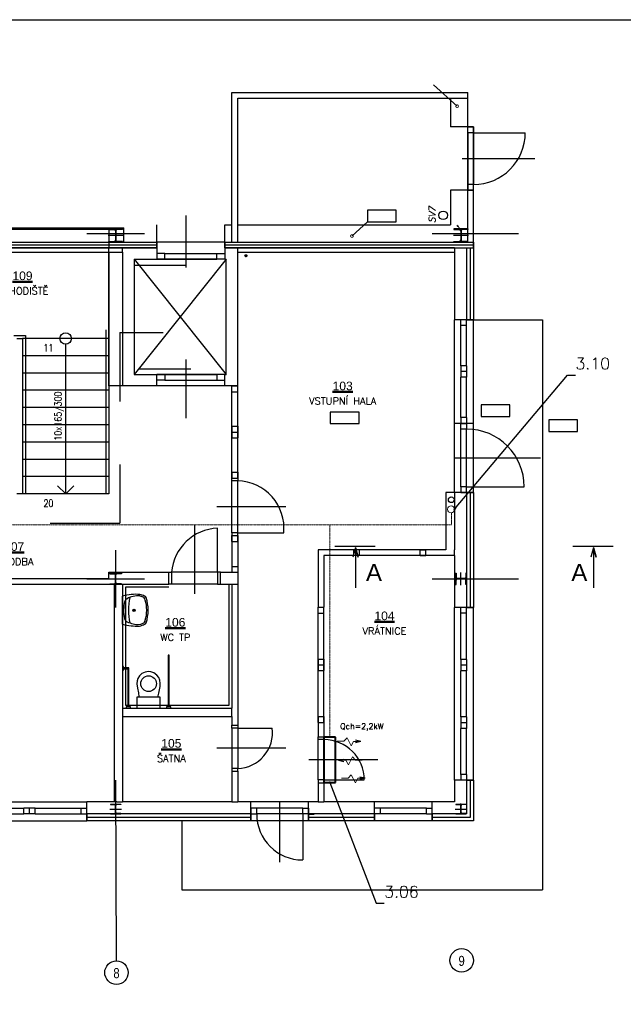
# Model space of a CAD drawing. Header units: millimetres. Extents: x 6435372 to 7248404, y 1559872 to 1886246.
# Tile 111 of 208: x 6970553 to 6981047, y 1629296 to 1646403. Entities that reach past the tile are written whole.
import ezdxf
from ezdxf.enums import TextEntityAlignment as Align

# ---------------------------------------------------------------- set-up
doc = ezdxf.new("R2010")
doc.units = ezdxf.units.MM
doc.linetypes.add('DASHDOT', pattern=[1, 0.5, -0.25, 0, -0.25])
for name, color, linetype, lineweight in [('CKPOPISM', 8, 'Continuous', 50), ('CKPOPISM_POPIS', 8, 'Continuous', 25), ('V-chladivo', 180, 'OKRUH_1', 40), ('VZT', 130, 'Continuous', 40)]:
    doc.layers.add(name, color=color, linetype=linetype, lineweight=lineweight)
for name, color, linetype in [('Popisky', 7, 'Continuous'), ('Pozice', 6, 'Continuous'), ('Stavba', 152, 'Continuous'), ('VzT šipky', 7, 'Continuous'), ('Řezy', 7, 'Continuous')]:
    doc.layers.add(name, color=color, linetype=linetype)
doc.styles.add('ARIAL', font='arial.ttf')
doc.styles.add('KURZIVA', font='italic__.ttf')
doc.styles.add('ROMANS', font='ROMANS', dxfattribs={"height": 0.2})
doc.styles.get("Standard").update_dxf_attribs({"font": 'romans.shx'})
doc.linetypes.add('OKRUH_1', pattern='A,25,-18,25,-18,["1",Standard,S=9,R=0,X=-5,Y=-4.5],-12', length=98)
doc.dimstyles.new('pozice50', dxfattribs={"dimtxt": 200, "dimasz": 40, "dimexe": 20, "dimexo": 100, "dimgap": 100, "dimtad": 3, "dimjust": 3, "dimdec": 0, "dimtxsty": 'ROMANS', "dimblk": 'OBLIQUE', "dimcen": -3, "dimclrd": 7, "dimclre": 7, "dimclrt": 6, "dimadec": 0, "dimazin": 0, "dimtfac": 1, "dimtdec": 0, "dimtmove": 0, "dimatfit": 3, "dimldrblk": 'DOT', "dimfxl": 1, "dimarcsym": 0})

# ---------------------------------------------------------------- blocks, each defined once
blk = doc.blocks.new('CKBL2112015091548', base_point=(101049, 65429))
blk = doc.blocks.new('CKBL2032316081219')
blk = doc.blocks.new('CKBL2010716104115', base_point=(94518, 62923))
blk = doc.blocks.new('CKBL2032316081210')
blk = doc.blocks.new('CKBL2112015091058', base_point=(102208, 60893))
blk = doc.blocks.new('CKBL2112015091141', base_point=(98521, 59179))
blk = doc.blocks.new('_Dot')
at = {"color": 0, "lineweight": -2}
blk.add_line((-0.5, 0), (-1, 0), dxfattribs=at)
at = {"color": 0, "const_width": 0.5}
blk.add_lwpolyline([(-0.25, 0, 1), (0.25, 0, 1)], format="xyb", close=True, dxfattribs=at)
blk = doc.blocks.new('_Oblique')
at = {"color": 0, "lineweight": -2}
blk.add_line((-0.5, -0.5), (0.5, 0.5), dxfattribs=at)

msp = doc.modelspace()

# ---------------------------------------------------------------- linework, layer by layer
at = {"flags": 128}
msp.add_lwpolyline([(6960255.8, 1646402.6), (6991755.8, 1646402.6), (6991755.8, 1624127.6), (6960255.8, 1624127.6)], close=True, dxfattribs=at)
at = {"layer": 'Stavba'}
for p, q in [((6974243.1, 1642539.3), (6974243.1, 1645139.3)), ((6974243.1, 1645139.3), (6978343.1, 1645139.3)), ((6978158.3, 1644899.1), (6977748.3, 1645273.3)), ((6978343.1, 1645039.3), (6978343.1, 1645139.3)), ((6974343.1, 1642539.3), (6974343.1, 1645039.3)), ((6974343.1, 1645039.3), (6978343.1, 1645039.3)), ((6978043.1, 1645039.3), (6978043.1, 1644539.3)), ((6978343.1, 1644539.3), (6978343.1, 1645039.3)), ((6978343.1, 1644539.3), (6978043.1, 1644539.3)), ((6978343.1, 1643439.3), (6978343.1, 1644539.3)), ((6978443.1, 1644539.3), (6978343.1, 1644539.3)), ((6978343.1, 1644439.3), (6978343.1, 1644539.3)), ((6978343.1, 1644539.3), (6978443.1, 1644539.3)), ((6978443.1, 1644439.3), (6978343.1, 1644439.3)), ((6978343.1, 1644439.3), (6978343.1, 1643539.3)), ((6978443.1, 1643439.3), (6978443.1, 1644539.3)), ((6978443.1, 1644539.3), (6978443.1, 1644439.3)), ((6978443.1, 1644439.3), (6979343.1, 1644439.3)), ((6978443.1, 1644439.3), (6978443.1, 1643539.3)), ((6978243.1, 1643989.3), (6979507.1, 1643989.3)), ((6979507.1, 1643989.3), (6979507.1, 1643989.3)), ((6978343.1, 1643439.3), (6978043.1, 1643439.3)), ((6978043.1, 1643439.3), (6978043.1, 1642839.3)), ((6978343.1, 1643539.3), (6978343.1, 1643439.3)), ((6978443.1, 1643539.3), (6978343.1, 1643539.3)), ((6978343.1, 1642539.3), (6978343.1, 1643439.3)), ((6978443.1, 1643439.3), (6978343.1, 1643439.3)), ((6978343.1, 1643439.3), (6978443.1, 1643439.3)), ((6978443.1, 1643439.3), (6978443.1, 1643539.3)), ((6978443.1, 1642439.3), (6978443.1, 1643439.3)), ((6977100.3, 1643093.5), (6976600.3, 1643093.5)), ((6976600.3, 1643093.5), (6976600.3, 1642893.5)), ((6977100.3, 1642893.5), (6977100.3, 1643093.5)), ((6973443.1, 1643002.9), (6973443.1, 1642098.3)), ((6976328.8, 1642644.3), (6976600.3, 1642893.5)), ((6976600.3, 1642893.5), (6977100.3, 1642893.5)), ((6966083.1, 1642789.3), (6972363.1, 1642789.3)), ((6969003.1, 1642764.3), (6972103.1, 1642764.3)), ((6972343.1, 1642769.3), (6972103.1, 1642769.3)), ((6972103.1, 1642769.3), (6972103.1, 1642757.3)), ((6972103.1, 1642764.3), (6972103.1, 1642439.3)), ((6972103.1, 1642757.3), (6972198.3, 1642757.3)), ((6972219.3, 1642736.3), (6972219.3, 1642572.3)), ((6972223.1, 1642779.3), (6972223.1, 1642529.3)), ((6972226.8, 1642736.3), (6972226.8, 1642572.3)), ((6972343.1, 1642757.3), (6972247.8, 1642757.3)), ((6972343.1, 1642769.3), (6972343.1, 1642757.3)), ((6972363.1, 1642539.3), (6972363.1, 1642789.3)), ((6972938.1, 1642539.3), (6972938.1, 1642839.3)), ((6974118.1, 1642539.3), (6974118.1, 1642839.3)), ((6974118.1, 1642839.3), (6974243.1, 1642839.3)), ((6974343.1, 1642839.3), (6978043.1, 1642839.3)), ((6978343.1, 1642769.3), (6978103.1, 1642769.3)), ((6978103.1, 1642769.3), (6978103.1, 1642757.3)), ((6978103.1, 1642757.3), (6978198.3, 1642757.3)), ((6978219.3, 1642736.3), (6978219.3, 1642572.3)), ((6978223.1, 1642779.3), (6978223.1, 1642529.3)), ((6978226.8, 1642736.3), (6978226.8, 1642572.3)), ((6978343.1, 1642757.3), (6978247.8, 1642757.3)), ((6978343.1, 1642769.3), (6978343.1, 1642757.3)), ((6961503.1, 1642539.3), (6972938.1, 1642539.3)), ((6971723.1, 1642689.3), (6972723.1, 1642689.3)), ((6972353.1, 1642654.3), (6972093.1, 1642654.3)), ((6972103.1, 1642539.3), (6972103.1, 1642551.3)), ((6972103.1, 1642551.3), (6972198.3, 1642551.3)), ((6972343.1, 1642539.3), (6972103.1, 1642539.3)), ((6972343.1, 1642551.3), (6972247.8, 1642551.3)), ((6972343.1, 1642539.3), (6972343.1, 1642551.3)), ((6974118.1, 1642539.3), (6972938.1, 1642539.3)), ((6972938.1, 1642439.3), (6972938.1, 1642539.3)), ((6972938.1, 1642539.3), (6972938.1, 1642439.3)), ((6974118.1, 1642539.3), (6974243.1, 1642539.3)), ((6974118.1, 1642439.3), (6974118.1, 1642539.3)), ((6974118.1, 1642539.3), (6974118.1, 1642439.3)), ((6974118.1, 1642539.3), (6978443.1, 1642539.3)), ((6974243.1, 1642539.3), (6974343.1, 1642539.3)), ((6974343.1, 1642539.3), (6978343.1, 1642539.3)), ((6977723.1, 1642689.3), (6979223.1, 1642689.3)), ((6978353.1, 1642654.3), (6978093.1, 1642654.3)), ((6978103.1, 1642539.3), (6978103.1, 1642551.3)), ((6978103.1, 1642551.3), (6978198.3, 1642551.3)), ((6978343.1, 1642539.3), (6978103.1, 1642539.3)), ((6978343.1, 1642551.3), (6978247.8, 1642551.3)), ((6978343.1, 1642539.3), (6978343.1, 1642551.3)), ((6978343.1, 1642539.3), (6978443.1, 1642539.3)), ((6978443.1, 1642539.3), (6978443.1, 1642439.3)), ((6961503.1, 1642489.3), (6972938.1, 1642489.3)), ((6961503.1, 1642439.3), (6972938.1, 1642439.3)), ((6972343.1, 1642439.3), (6961833.1, 1642439.3)), ((6972103.1, 1642364.3), (6972103.1, 1642439.3)), ((6972938.1, 1642439.3), (6972343.1, 1642439.3)), ((6972343.1, 1642364.3), (6972343.1, 1642439.3)), ((6972938.1, 1642439.3), (6972938.1, 1642239.3)), ((6974118.1, 1642489.3), (6978443.1, 1642489.3)), ((6974118.1, 1642439.3), (6974118.1, 1642239.3)), ((6974243.1, 1642439.3), (6974118.1, 1642439.3)), ((6974118.1, 1642439.3), (6978443.1, 1642439.3)), ((6978113.1, 1642439.3), (6974243.1, 1642439.3)), ((6974343.1, 1642364.3), (6974343.1, 1642439.3)), ((6978113.1, 1642439.3), (6978113.1, 1641189.3)), ((6978113.1, 1642439.3), (6978113.1, 1642364.3)), ((6978113.1, 1642439.3), (6978443.1, 1642439.3)), ((6978323.1, 1642439.3), (6978323.1, 1641189.3)), ((6978323.1, 1642439.3), (6978443.1, 1642439.3)), ((6978383.1, 1642439.3), (6978383.1, 1641189.3)), ((6978443.1, 1642439.3), (6978443.1, 1641189.3)), ((6969003.1, 1642364.3), (6972343.1, 1642364.3)), ((6972103.1, 1640039.3), (6972103.1, 1642364.3)), ((6972103.1, 1642364.3), (6972103.1, 1638164.3)), ((6972343.1, 1642364.3), (6972343.1, 1640039.3)), ((6972543.1, 1642239.3), (6972543.1, 1640239.3)), ((6972543.1, 1642239.3), (6972938.1, 1642239.3)), ((6972543.1, 1642239.3), (6974143.1, 1640239.3)), ((6974143.1, 1642239.3), (6972543.1, 1640239.3)), ((6973078.1, 1642339.3), (6972938.1, 1642339.3)), ((6972938.1, 1642339.3), (6972938.1, 1642239.3)), ((6974118.1, 1642239.3), (6972938.1, 1642239.3)), ((6972938.1, 1642239.3), (6973078.1, 1642239.3)), ((6973078.1, 1642239.3), (6973078.1, 1642339.3)), ((6973078.1, 1642339.3), (6973978.1, 1642339.3)), ((6973078.1, 1642239.3), (6973978.1, 1642239.3)), ((6973978.1, 1642239.3), (6973978.1, 1642339.3)), ((6973978.1, 1642339.3), (6974118.1, 1642339.3)), ((6974118.1, 1642239.3), (6973978.1, 1642239.3)), ((6974118.1, 1642339.3), (6974118.1, 1642239.3)), ((6974118.1, 1642239.3), (6974143.1, 1642239.3)), ((6974143.1, 1640239.3), (6974143.1, 1642239.3)), ((6974343.1, 1642364.3), (6978113.1, 1642364.3)), ((6974343.1, 1640039.3), (6974343.1, 1642364.3)), ((6972543.1, 1642139.3), (6973443.1, 1642139.3)), ((6978113.1, 1639389.3), (6978113.1, 1641189.3)), ((6978443.1, 1641189.3), (6978113.1, 1641189.3)), ((6978223.1, 1641089.3), (6978223.1, 1641189.3)), ((6978323.1, 1641189.3), (6978223.1, 1641189.3)), ((6978323.1, 1641089.3), (6978323.1, 1641189.3)), ((6978323.1, 1641189.3), (6978443.1, 1641189.3)), ((6978443.1, 1639389.3), (6978443.1, 1641189.3)), ((6978443.1, 1641189.3), (6979643.1, 1641189.3)), ((6979643.1, 1641189.3), (6979643.1, 1631283.8)), ((6972053.1, 1641014.3), (6972053.1, 1638164.3)), ((6978223.1, 1640389.3), (6978223.1, 1641089.3)), ((6978323.1, 1641089.3), (6978223.1, 1641089.3)), ((6978323.1, 1640389.3), (6978323.1, 1641089.3)), ((6970453.1, 1640914.3), (6970653.1, 1640914.3)), ((6970503.1, 1640864.3), (6970603.1, 1640864.3)), ((6972103.1, 1640864.3), (6970603.1, 1640864.3)), ((6972103.1, 1640864.3), (6970603.1, 1640864.3)), ((6970603.1, 1640864.3), (6970603.1, 1638164.3)), ((6970653.1, 1640914.3), (6970653.1, 1638164.3)), ((6972294.9, 1640965.7), (6973044.9, 1640965.7)), ((6972294.9, 1640965.7), (6972294.9, 1639771)), ((6971353.1, 1638164.3), (6971353.1, 1640764.4)), ((6972103.1, 1640564.3), (6970603.1, 1640564.3)), ((6973443.1, 1640497.8), (6973443.1, 1639478.5)), ((6972628.1, 1640339.3), (6973528.1, 1640339.3)), ((6978323.1, 1640389.3), (6978223.1, 1640389.3)), ((6978223.1, 1640389.3), (6978223.1, 1640289.3)), ((6978323.1, 1640389.3), (6978323.1, 1640289.3)), ((6972103.1, 1640264.3), (6970603.1, 1640264.3)), ((6972543.1, 1640239.3), (6972938.1, 1640239.3)), ((6974118.1, 1640239.3), (6972938.1, 1640239.3)), ((6972938.1, 1640039.3), (6972938.1, 1640239.3)), ((6972938.1, 1640239.3), (6973078.1, 1640239.3)), ((6972938.1, 1640139.3), (6972938.1, 1640239.3)), ((6973078.1, 1640239.3), (6973078.1, 1640139.3)), ((6973078.1, 1640239.3), (6973978.1, 1640239.3)), ((6974118.1, 1640239.3), (6973978.1, 1640239.3)), ((6973978.1, 1640239.3), (6973978.1, 1640139.3)), ((6974118.1, 1640239.3), (6974143.1, 1640239.3)), ((6974118.1, 1640039.3), (6974118.1, 1640239.3)), ((6974118.1, 1640139.3), (6974118.1, 1640239.3)), ((6978323.1, 1640289.3), (6978223.1, 1640289.3)), ((6978223.1, 1640289.3), (6978223.1, 1640189.3)), ((6978223.1, 1639489.3), (6978223.1, 1640189.3)), ((6978323.1, 1640189.3), (6978223.1, 1640189.3)), ((6978323.1, 1640289.3), (6978323.1, 1640189.3)), ((6978323.1, 1639489.3), (6978323.1, 1640189.3)), ((6972343.1, 1640039.3), (6972103.1, 1640039.3)), ((6972938.1, 1640039.3), (6972343.1, 1640039.3)), ((6973078.1, 1640139.3), (6972938.1, 1640139.3)), ((6974118.1, 1640039.3), (6972938.1, 1640039.3)), ((6973078.1, 1640139.3), (6973978.1, 1640139.3)), ((6973978.1, 1640139.3), (6974118.1, 1640139.3)), ((6974343.1, 1640039.3), (6974118.1, 1640039.3)), ((6974243.1, 1640039.3), (6974343.1, 1640039.3)), ((6974243.1, 1640039.3), (6974343.1, 1640039.3)), ((6974243.1, 1638439.3), (6974243.1, 1640039.3)), ((6974243.1, 1639939.3), (6974243.1, 1640039.3)), ((6974243.1, 1640039.3), (6974343.1, 1640039.3)), ((6974343.1, 1638439.3), (6974343.1, 1640039.3)), ((6974343.1, 1639939.3), (6974343.1, 1640039.3)), ((6972103.1, 1639964.3), (6970603.1, 1639964.3)), ((6974243.1, 1639339.3), (6974243.1, 1639939.3)), ((6974243.1, 1639939.3), (6974343.1, 1639939.3)), ((6974343.1, 1639339.3), (6974343.1, 1639939.3)), ((6972103.1, 1639664.3), (6970603.1, 1639664.3)), ((6979075.5, 1639709.4), (6978575.5, 1639709.4)), ((6978575.5, 1639709.4), (6978575.5, 1639509.4)), ((6979075.5, 1639509.4), (6979075.5, 1639709.4)), ((6973443.1, 1639478.5), (6973443.1, 1639478.5)), ((6976452.7, 1639585.4), (6975952.7, 1639585.4)), ((6975952.7, 1639585.4), (6975952.7, 1639385.4)), ((6976452.7, 1639385.4), (6976452.7, 1639585.4)), ((6978323.1, 1639489.3), (6978223.1, 1639489.3)), ((6978223.1, 1639489.3), (6978223.1, 1639389.3)), ((6978323.1, 1639489.3), (6978323.1, 1639389.3)), ((6978575.5, 1639509.4), (6979075.5, 1639509.4)), ((6972103.1, 1639364.3), (6970603.1, 1639364.3)), ((6974243.1, 1639339.3), (6974343.1, 1639339.3)), ((6974243.1, 1639339.3), (6974243.1, 1639239.3)), ((6974343.1, 1639339.3), (6974343.1, 1639239.3)), ((6975952.7, 1639385.4), (6976452.7, 1639385.4)), ((6978113.1, 1638189.3), (6978113.1, 1639389.3)), ((6978443.1, 1639389.3), (6978113.1, 1639389.3)), ((6978443.1, 1639389.3), (6978113.1, 1639389.3)), ((6978223.1, 1639289.3), (6978223.1, 1639389.3)), ((6978223.1, 1639389.3), (6978323.1, 1639389.3)), ((6978323.1, 1639389.3), (6978223.1, 1639389.3)), ((6978323.1, 1639289.3), (6978223.1, 1639289.3)), ((6978223.1, 1638289.3), (6978223.1, 1639289.3)), ((6978323.1, 1639389.3), (6978323.1, 1639289.3)), ((6978323.1, 1638289.3), (6978323.1, 1639289.3)), ((6978443.1, 1638189.3), (6978443.1, 1639389.3)), ((6980250.4, 1639449.5), (6979750.4, 1639449.5)), ((6979750.4, 1639449.5), (6979750.4, 1639249.5)), ((6980250.4, 1639249.5), (6980250.4, 1639449.5)), ((6974243.1, 1639239.3), (6974343.1, 1639239.3)), ((6974243.1, 1639239.3), (6974243.1, 1639139.3)), ((6974243.1, 1638539.3), (6974243.1, 1639139.3)), ((6974243.1, 1639139.3), (6974343.1, 1639139.3)), ((6974343.1, 1639239.3), (6974343.1, 1639139.3)), ((6974343.1, 1638539.3), (6974343.1, 1639139.3)), ((6979750.4, 1639249.5), (6980250.4, 1639249.5)), ((6972103.1, 1639064.3), (6970603.1, 1639064.3)), ((6978109.1, 1638789.3), (6979609.1, 1638789.3)), ((6979609.1, 1638789.3), (6979609.1, 1638789.3)), ((6972103.1, 1638764.3), (6970603.1, 1638764.3)), ((6972294.9, 1638676.7), (6972294.9, 1637657.5)), ((6972103.1, 1638464.3), (6970603.1, 1638464.3)), ((6974243.1, 1638539.3), (6974343.1, 1638539.3)), ((6974243.1, 1638539.3), (6974243.1, 1638439.3)), ((6974243.1, 1638439.3), (6974343.1, 1638439.3)), ((6974243.1, 1638389.3), (6974243.1, 1638439.3)), ((6974243.1, 1638439.3), (6974343.1, 1638439.3)), ((6974243.1, 1638439.3), (6974343.1, 1638439.3)), ((6974243.1, 1638439.3), (6974343.1, 1638439.3)), ((6974343.1, 1638539.3), (6974343.1, 1638439.3)), ((6974343.1, 1638439.3), (6974343.1, 1638389.3)), ((6971353.1, 1638164.3), (6971211.8, 1638305.6)), ((6971353.1, 1638164.3), (6971494.4, 1638305.6)), ((6974243.1, 1637489.3), (6974243.1, 1638389.3)), ((6974343.1, 1638389.3), (6974243.1, 1638389.3)), ((6974343.1, 1637489.3), (6974343.1, 1638389.3)), ((6978323.1, 1638289.3), (6978223.1, 1638289.3)), ((6978223.1, 1638289.3), (6978223.1, 1638189.3)), ((6978323.1, 1638189.3), (6978323.1, 1638289.3)), ((6978323.1, 1638289.3), (6979323.1, 1638289.3)), ((6972103.1, 1638164.3), (6970503.1, 1638164.3)), ((6970603.1, 1638164.3), (6970603.1, 1638164.3)), ((6970653.1, 1638164.3), (6970653.1, 1638164.3)), ((6972053.1, 1638164.3), (6972053.1, 1638164.3)), ((6972053.1, 1638164.3), (6972053.1, 1638164.3)), ((6972103.1, 1638164.3), (6972103.1, 1638164.3)), ((6978113.1, 1638189.3), (6977963.1, 1638189.3)), ((6977963.1, 1638189.3), (6977963.1, 1637194.3)), ((6978443.1, 1638189.3), (6978113.1, 1638189.3)), ((6978113.1, 1638189.3), (6978113.1, 1637194.3)), ((6978223.1, 1638189.3), (6978323.1, 1638189.3)), ((6978323.1, 1638189.3), (6978323.1, 1636189.3)), ((6978323.1, 1638189.3), (6978443.1, 1638189.3)), ((6978383.1, 1638189.3), (6978383.1, 1636189.3)), ((6978443.1, 1638189.3), (6978443.1, 1636189.3)), ((6975179.1, 1637939.3), (6973979.1, 1637939.3)), ((6971085.5, 1637657.5), (6972294.9, 1637657.5)), ((6973593.1, 1637630.3), (6973593.1, 1636430.3)), ((6973993.1, 1636804.3), (6973993.1, 1637569.3)), ((6974343.1, 1637489.3), (6974243.1, 1637489.3)), ((6974243.1, 1637489.3), (6974243.1, 1637439.3)), ((6974243.1, 1637439.3), (6974343.1, 1637439.3)), ((6974243.1, 1637439.3), (6974343.1, 1637439.3)), ((6974243.1, 1637439.3), (6974343.1, 1637439.3)), ((6974243.1, 1637439.3), (6974243.1, 1636804.3)), ((6974243.1, 1637339.3), (6974243.1, 1637439.3)), ((6974243.1, 1637439.3), (6974343.1, 1637439.3)), ((6974343.1, 1637439.3), (6974343.1, 1637489.3)), ((6974343.1, 1637489.3), (6975143.1, 1637489.3)), ((6974343.1, 1637439.3), (6974343.1, 1636804.3)), ((6974343.1, 1637339.3), (6974343.1, 1637439.3)), ((6974243.1, 1637339.3), (6974243.1, 1636904.3)), ((6974243.1, 1637339.3), (6974343.1, 1637339.3)), ((6974343.1, 1637339.3), (6974343.1, 1636904.3)), ((6972223.1, 1636189.3), (6972223.1, 1637189.3)), ((6975743.1, 1637194.3), (6975743.1, 1636194.3)), ((6976363.1, 1637194.3), (6975743.1, 1637194.3)), ((6975843.1, 1637094.3), (6975843.1, 1636194.3)), ((6976363.1, 1637094.3), (6975843.1, 1637094.3)), ((6977613.1, 1637194.3), (6976363.1, 1637194.3)), ((6976363.1, 1637094.3), (6976363.1, 1637194.3)), ((6976463.1, 1637194.3), (6976363.1, 1637194.3)), ((6976363.1, 1637094.3), (6976363.1, 1637194.3)), ((6977613.1, 1637094.3), (6976363.1, 1637094.3)), ((6976463.1, 1637094.3), (6976363.1, 1637094.3)), ((6977513.1, 1637194.3), (6976463.1, 1637194.3)), ((6976463.1, 1637094.3), (6976463.1, 1637194.3)), ((6977513.1, 1637094.3), (6976463.1, 1637094.3)), ((6977513.1, 1637094.3), (6977513.1, 1637194.3)), ((6977513.1, 1637194.3), (6977613.1, 1637194.3)), ((6977513.1, 1637094.3), (6977613.1, 1637094.3)), ((6977613.1, 1637094.3), (6977613.1, 1637194.3)), ((6977613.1, 1637094.3), (6977613.1, 1637194.3)), ((6977963.1, 1637194.3), (6977613.1, 1637194.3)), ((6978113.1, 1637094.3), (6977613.1, 1637094.3)), ((6978113.1, 1637094.3), (6978113.1, 1637194.3)), ((6978113.1, 1637094.3), (6978113.1, 1636189.3)), ((6974243.1, 1636904.3), (6974343.1, 1636904.3)), ((6974243.1, 1636904.3), (6974243.1, 1636804.3)), ((6974343.1, 1636904.3), (6974343.1, 1636804.3)), ((6972103.1, 1636694.3), (6972103.1, 1636804.3)), ((6972103.1, 1636804.3), (6972323.1, 1636804.3)), ((6972123.1, 1636784.3), (6972323.1, 1636784.3)), ((6972123.1, 1636784.3), (6972123.1, 1636774.3)), ((6972123.1, 1636774.3), (6972201.8, 1636774.3)), ((6972219.8, 1636622.3), (6972219.8, 1636756.3)), ((6972223.1, 1636584.3), (6972223.1, 1636829.3)), ((6972226.3, 1636804.3), (6973143.1, 1636804.3)), ((6972226.3, 1636622.3), (6972226.3, 1636756.3)), ((6972323.1, 1636774.3), (6972244.3, 1636774.3)), ((6972323.1, 1636784.3), (6972323.1, 1636774.3)), ((6973143.1, 1636594.3), (6973143.1, 1636804.3)), ((6973143.1, 1636804.3), (6973193.1, 1636804.3)), ((6973143.1, 1636594.3), (6973143.1, 1636804.3)), ((6973993.1, 1636804.3), (6973193.1, 1636804.3)), ((6973193.1, 1636804.3), (6973193.1, 1636594.3)), ((6974043.1, 1636804.3), (6973993.1, 1636804.3)), ((6973993.1, 1636804.3), (6973993.1, 1636594.3)), ((6974043.1, 1636804.3), (6974243.1, 1636804.3)), ((6974043.1, 1636594.3), (6974043.1, 1636804.3)), ((6974043.1, 1636594.3), (6974043.1, 1636804.3)), ((6974243.1, 1636804.3), (6974343.1, 1636804.3)), ((6974243.1, 1636804.3), (6974343.1, 1636804.3)), ((6974243.1, 1636804.3), (6974343.1, 1636804.3)), ((6974343.1, 1636804.3), (6974343.1, 1634144.3)), ((6978128.1, 1636589.3), (6978128.1, 1636789.3)), ((6978128.1, 1636789.3), (6978138.1, 1636789.3)), ((6978138.1, 1636789.3), (6978138.1, 1636710.6)), ((6978223.1, 1636579.3), (6978223.1, 1636799.3)), ((6978318.1, 1636789.3), (6978308.1, 1636789.3)), ((6978308.1, 1636789.3), (6978308.1, 1636710.6)), ((6978318.1, 1636589.3), (6978318.1, 1636789.3)), ((6967883.1, 1636594.3), (6972193.1, 1636594.3)), ((6969003.1, 1636694.3), (6972103.1, 1636694.3)), ((6971723.1, 1636689.3), (6972723.1, 1636689.3)), ((6972113.1, 1636689.3), (6972333.1, 1636689.3)), ((6972123.1, 1636594.3), (6972123.1, 1636604.3)), ((6972123.1, 1636604.3), (6972201.8, 1636604.3)), ((6972123.1, 1636594.3), (6972323.1, 1636594.3)), ((6972193.1, 1636594.3), (6972343.1, 1636594.3)), ((6972193.1, 1636594.3), (6972193.1, 1632813.8)), ((6972323.1, 1636604.3), (6972244.3, 1636604.3)), ((6972323.1, 1636594.3), (6972323.1, 1636604.3)), ((6972343.1, 1636594.3), (6972343.1, 1634444.3)), ((6972343.1, 1636594.3), (6973143.1, 1636594.3)), ((6973193.1, 1636594.3), (6973143.1, 1636594.3)), ((6973993.1, 1636594.3), (6973193.1, 1636594.3)), ((6973993.1, 1636594.3), (6974043.1, 1636594.3)), ((6974043.1, 1636594.3), (6974243.1, 1636594.3)), ((6974193.1, 1634494.3), (6974193.1, 1636594.3)), ((6974243.1, 1636594.3), (6974243.1, 1634444.3)), ((6974243.1, 1636594.3), (6974343.1, 1636594.3)), ((6977723.1, 1636689.3), (6979223.1, 1636689.3)), ((6978328.1, 1636689.3), (6978118.1, 1636689.3)), ((6978128.1, 1636589.3), (6978138.1, 1636589.3)), ((6978138.1, 1636589.3), (6978138.1, 1636668.1)), ((6978290.1, 1636692.6), (6978156.1, 1636692.6)), ((6978290.1, 1636686.1), (6978156.1, 1636686.1)), ((6978308.1, 1636589.3), (6978308.1, 1636668.1)), ((6978318.1, 1636589.3), (6978308.1, 1636589.3)), ((6972343.1, 1635898.3), (6972343.1, 1636389.1)), ((6973143.1, 1636544.3), (6972393.1, 1636544.3)), ((6972393.1, 1636544.3), (6972393.1, 1634494.3)), ((6972640.6, 1636392.6), (6972679.1, 1636381.3)), ((6973593.1, 1636430.3), (6973593.1, 1636430.3)), ((6972417.7, 1636342.3), (6972419.9, 1636343.4)), ((6975743.1, 1636194.3), (6975843.1, 1636194.3)), ((6975743.1, 1634194.3), (6975743.1, 1636194.3)), ((6975743.1, 1636094.3), (6975743.1, 1636194.3)), ((6975743.1, 1636194.3), (6975843.1, 1636194.3)), ((6975743.1, 1635294.3), (6975743.1, 1636094.3)), ((6975743.1, 1636094.3), (6975843.1, 1636094.3)), ((6975843.1, 1634194.3), (6975843.1, 1636194.3)), ((6975843.1, 1636094.3), (6975843.1, 1636194.3)), ((6975843.1, 1635294.3), (6975843.1, 1636094.3)), ((6978113.1, 1633189.3), (6978113.1, 1636189.3)), ((6978443.1, 1636189.3), (6978113.1, 1636189.3)), ((6978223.1, 1636089.3), (6978223.1, 1636189.3)), ((6978323.1, 1636189.3), (6978223.1, 1636189.3)), ((6978223.1, 1635289.3), (6978223.1, 1636089.3)), ((6978323.1, 1636089.3), (6978223.1, 1636089.3)), ((6978323.1, 1636089.3), (6978323.1, 1636189.3)), ((6978323.1, 1636189.3), (6978443.1, 1636189.3)), ((6978323.1, 1635289.3), (6978323.1, 1636089.3)), ((6978443.1, 1633189.3), (6978443.1, 1636189.3)), ((6973153.5, 1635364.1), (6973133.5, 1635364.1)), ((6973133.5, 1635364.1), (6973133.5, 1634464.1)), ((6973153.5, 1634464.1), (6973153.5, 1635364.1)), ((6975743.1, 1635294.3), (6975843.1, 1635294.3)), ((6975743.1, 1635294.3), (6975743.1, 1635194.3)), ((6975743.1, 1635194.3), (6975843.1, 1635194.3)), ((6975743.1, 1635194.3), (6975743.1, 1635094.3)), ((6975843.1, 1635294.3), (6975843.1, 1635194.3)), ((6975843.1, 1635194.3), (6975843.1, 1635094.3)), ((6978323.1, 1635289.3), (6978223.1, 1635289.3)), ((6978223.1, 1635289.3), (6978223.1, 1635189.3)), ((6978323.1, 1635189.3), (6978223.1, 1635189.3)), ((6978223.1, 1635189.3), (6978223.1, 1635089.3)), ((6978323.1, 1635289.3), (6978323.1, 1635189.3)), ((6978323.1, 1635189.3), (6978323.1, 1635089.3)), ((6972358.1, 1635164.3), (6972343.1, 1635164.3)), ((6972343.1, 1635164.3), (6972343.1, 1635104.3)), ((6972343.1, 1635104.3), (6972358.1, 1635104.3)), ((6972358.1, 1635144.3), (6972358.1, 1635164.3)), ((6972452.7, 1635144.3), (6972358.1, 1635144.3)), ((6972358.1, 1635104.3), (6972358.1, 1635124.3)), ((6972358.1, 1635124.3), (6972432.7, 1635124.3)), ((6972432.7, 1635124.3), (6972432.7, 1634464.1)), ((6972452.7, 1634464.1), (6972452.7, 1635144.3)), ((6972675.5, 1635040.9), (6972635.7, 1635000.5)), ((6972735.5, 1635069.1), (6972675.5, 1635040.9)), ((6972791.8, 1635077), (6972735.5, 1635069.1)), ((6972832.9, 1635072.7), (6972791.8, 1635077)), ((6972882.4, 1635052.6), (6972832.9, 1635072.7)), ((6972938.1, 1635015.8), (6972882.4, 1635052.6)), ((6972973.7, 1634971.8), (6972938.1, 1635015.8)), ((6975743.1, 1635094.3), (6975843.1, 1635094.3)), ((6975743.1, 1634294.3), (6975743.1, 1635094.3)), ((6975843.1, 1634294.3), (6975843.1, 1635094.3)), ((6978223.1, 1634289.3), (6978223.1, 1635089.3)), ((6978323.1, 1635089.3), (6978223.1, 1635089.3)), ((6978323.1, 1634289.3), (6978323.1, 1635089.3)), ((6972593.5, 1634913.7), (6972588.1, 1634866.7)), ((6972588.1, 1634866.7), (6972601.4, 1634786.2)), ((6972605.1, 1634954.1), (6972593.5, 1634913.7)), ((6972635.7, 1635000.5), (6972605.1, 1634954.1)), ((6972990.1, 1634929.1), (6972973.7, 1634971.8)), ((6972997, 1634867.1), (6972990.1, 1634929.1)), ((6972995.8, 1634816.2), (6972997, 1634867.1)), ((6972601.4, 1634786.2), (6972616.7, 1634706)), ((6972616.7, 1634706), (6972625.3, 1634641.2)), ((6972956.6, 1634631.9), (6972971.1, 1634700.1)), ((6972971.1, 1634700.1), (6972995.8, 1634816.2)), ((6972628.4, 1634631.9), (6972589.2, 1634631.9)), ((6972589.2, 1634631.9), (6972589.2, 1634444.3)), ((6972625.3, 1634641.2), (6972628.4, 1634631.9)), ((6972956.6, 1634631.9), (6972628.4, 1634631.9)), ((6972997, 1634631.9), (6972956.6, 1634631.9)), ((6972997, 1634444.3), (6972997, 1634631.9)), ((6972343.1, 1634444.3), (6972343.1, 1634294.3)), ((6972343.1, 1634444.3), (6974243.1, 1634444.3)), ((6972393.1, 1634494.3), (6974193.1, 1634494.3)), ((6972479.4, 1634464.1), (6972406.7, 1634464.1)), ((6972406.7, 1634464.1), (6972406.7, 1634444.3)), ((6972406.7, 1634444.3), (6972479.4, 1634444.3)), ((6972479.4, 1634444.3), (6972479.4, 1634464.1)), ((6972589.2, 1634444.3), (6972997, 1634444.3)), ((6973179.4, 1634464.1), (6973106.7, 1634464.1)), ((6973106.7, 1634464.1), (6973106.7, 1634444.3)), ((6973106.7, 1634444.3), (6973179.4, 1634444.3)), ((6973179.4, 1634444.3), (6973179.4, 1634464.1)), ((6974243.1, 1634294.3), (6974243.1, 1634444.3)), ((6972343.1, 1634294.3), (6974243.1, 1634294.3)), ((6972343.1, 1634294.3), (6972343.1, 1632813.8)), ((6974243.1, 1634294.3), (6974243.1, 1634144.3)), ((6975743.1, 1634294.3), (6975843.1, 1634294.3)), ((6975743.1, 1634294.3), (6975743.1, 1634194.3)), ((6975743.1, 1634194.3), (6975743.1, 1633944.3)), ((6975743.1, 1634194.3), (6975843.1, 1634194.3)), ((6975743.1, 1634194.3), (6975843.1, 1634194.3)), ((6975843.1, 1634294.3), (6975843.1, 1634194.3)), ((6975843.1, 1634194.3), (6975843.1, 1633944.3)), ((6978323.1, 1634289.3), (6978223.1, 1634289.3)), ((6978223.1, 1634289.3), (6978223.1, 1634189.3)), ((6978323.1, 1634189.3), (6978223.1, 1634189.3)), ((6978223.1, 1634189.3), (6978223.1, 1634089.3)), ((6978323.1, 1634289.3), (6978323.1, 1634189.3)), ((6978323.1, 1634189.3), (6978323.1, 1634089.3)), ((6974243.1, 1634144.3), (6974343.1, 1634144.3)), ((6974243.1, 1634094.3), (6974243.1, 1634144.3)), ((6974243.1, 1634144.3), (6974343.1, 1634144.3)), ((6974243.1, 1634094.3), (6974243.1, 1633394.3)), ((6974343.1, 1634094.3), (6974243.1, 1634094.3)), ((6974343.1, 1634144.3), (6974343.1, 1634094.3)), ((6974343.1, 1634094.3), (6974343.1, 1633394.3)), ((6974343.1, 1634094.3), (6974943.1, 1634094.3)), ((6978223.1, 1633289.3), (6978223.1, 1634089.3)), ((6978323.1, 1634089.3), (6978223.1, 1634089.3)), ((6978323.1, 1633289.3), (6978323.1, 1634089.3)), ((6975743.1, 1633944.3), (6975843.1, 1633944.3)), ((6975743.1, 1633894.3), (6975743.1, 1633944.3)), ((6975743.1, 1633944.3), (6975843.1, 1633944.3)), ((6975743.1, 1633194.3), (6975743.1, 1633894.3)), ((6975843.1, 1633894.3), (6975743.1, 1633894.3)), ((6975843.1, 1633944.3), (6975843.1, 1633894.3)), ((6975843.1, 1633194.3), (6975843.1, 1633894.3)), ((6975179.1, 1633744.3), (6973979.1, 1633744.3)), ((6973979.1, 1633744.3), (6973979.1, 1633744.3)), ((6976779.1, 1633544.3), (6975579.1, 1633544.3)), ((6976779.1, 1633544.3), (6976779.1, 1633544.3)), ((6974343.1, 1633394.3), (6974243.1, 1633394.3)), ((6974243.1, 1633394.3), (6974243.1, 1633344.3)), ((6974243.1, 1633344.3), (6974343.1, 1633344.3)), ((6974243.1, 1633344.3), (6974343.1, 1633344.3)), ((6974243.1, 1633344.3), (6974243.1, 1632813.8)), ((6974343.1, 1633344.3), (6974343.1, 1633394.3)), ((6974343.1, 1633344.3), (6974343.1, 1632813.8)), ((6972236, 1630050.8), (6972223.1, 1633189.3)), ((6975843.1, 1633194.3), (6975743.1, 1633194.3)), ((6975743.1, 1633194.3), (6975743.1, 1633144.3)), ((6975743.1, 1633144.3), (6975843.1, 1633144.3)), ((6975743.1, 1633144.3), (6975843.1, 1633144.3)), ((6975743.1, 1633144.3), (6975743.1, 1632813.8)), ((6975843.1, 1633144.3), (6975843.1, 1633194.3)), ((6975843.1, 1633194.3), (6976543.1, 1633194.3)), ((6975843.1, 1633144.3), (6975843.1, 1632813.8)), ((6978113.1, 1633189.3), (6978113.1, 1632813.8)), ((6978443.1, 1633189.3), (6978113.1, 1633189.3)), ((6978323.1, 1633289.3), (6978223.1, 1633289.3)), ((6978223.1, 1633289.3), (6978223.1, 1633189.3)), ((6978323.1, 1633189.3), (6978223.1, 1633189.3)), ((6978323.1, 1633289.3), (6978323.1, 1633189.3)), ((6978323.1, 1633189.3), (6978323.1, 1632603.8)), ((6978323.1, 1633189.3), (6978443.1, 1633189.3)), ((6978383.1, 1633189.3), (6978383.1, 1632543.8)), ((6978443.1, 1633189.3), (6978443.1, 1632483.8)), ((6966723.1, 1632813.8), (6971723.1, 1632813.8)), ((6971723.1, 1632483.8), (6971723.1, 1632813.8)), ((6972243.1, 1632813.8), (6971723.1, 1632813.8)), ((6972243.1, 1632813.8), (6972343.1, 1632813.8)), ((6974243.1, 1632813.8), (6972343.1, 1632813.8)), ((6974243.1, 1632813.8), (6974343.1, 1632813.8)), ((6974573.1, 1632813.8), (6974343.1, 1632813.8)), ((6975573.1, 1632813.8), (6974573.1, 1632813.8)), ((6974573.1, 1632483.8), (6974573.1, 1632813.8)), ((6975073.1, 1631764.2), (6975073.1, 1632803.8)), ((6975573.1, 1632483.8), (6975573.1, 1632813.8)), ((6975743.1, 1632813.8), (6975573.1, 1632813.8)), ((6975743.1, 1632813.8), (6975843.1, 1632813.8)), ((6976723.1, 1632813.8), (6975843.1, 1632813.8)), ((6977723.1, 1632813.8), (6976723.1, 1632813.8)), ((6976723.1, 1632483.8), (6976723.1, 1632813.8)), ((6978113.1, 1632813.8), (6977723.1, 1632813.8)), ((6977723.1, 1632483.8), (6977723.1, 1632813.8)), ((6969823.1, 1632703.8), (6970623.1, 1632703.8)), ((6970723.1, 1632703.8), (6970623.1, 1632703.8)), ((6970623.1, 1632603.8), (6970623.1, 1632703.8)), ((6970723.1, 1632603.8), (6970723.1, 1632703.8)), ((6970823.1, 1632703.8), (6970723.1, 1632703.8)), ((6970823.1, 1632703.8), (6971623.1, 1632703.8)), ((6970823.1, 1632603.8), (6970823.1, 1632703.8)), ((6971623.1, 1632603.8), (6971623.1, 1632703.8)), ((6971623.1, 1632703.8), (6971723.1, 1632703.8)), ((6971723.1, 1632603.8), (6971723.1, 1632703.8)), ((6972123.1, 1632689.3), (6972323.1, 1632689.3)), ((6972133.1, 1632774.8), (6972313.1, 1632774.8)), ((6972133.1, 1632774.8), (6972133.1, 1632765.3)), ((6972133.1, 1632765.3), (6972205.1, 1632765.3)), ((6972220.1, 1632628.3), (6972220.1, 1632750.3)), ((6972223.1, 1632593.8), (6972223.1, 1632784.8)), ((6972226.1, 1632628.3), (6972226.1, 1632750.3)), ((6972313.1, 1632765.3), (6972241.1, 1632765.3)), ((6972313.1, 1632774.8), (6972313.1, 1632765.3)), ((6974673.1, 1632703.8), (6974573.1, 1632703.8)), ((6974573.1, 1632703.8), (6974573.1, 1632603.8)), ((6975473.1, 1632703.8), (6974673.1, 1632703.8)), ((6974673.1, 1632603.8), (6974673.1, 1632703.8)), ((6975473.1, 1632603.8), (6975473.1, 1632703.8)), ((6975473.1, 1632703.8), (6975573.1, 1632703.8)), ((6975573.1, 1632703.8), (6975573.1, 1632603.8)), ((6976823.1, 1632703.8), (6976723.1, 1632703.8)), ((6976723.1, 1632603.8), (6976723.1, 1632703.8)), ((6977623.1, 1632703.8), (6976823.1, 1632703.8)), ((6976823.1, 1632603.8), (6976823.1, 1632703.8)), ((6977623.1, 1632603.8), (6977623.1, 1632703.8)), ((6977623.1, 1632703.8), (6977723.1, 1632703.8)), ((6977723.1, 1632603.8), (6977723.1, 1632703.8)), ((6978123.1, 1632689.3), (6978323.1, 1632689.3)), ((6978133.1, 1632774.8), (6978313.1, 1632774.8)), ((6978133.1, 1632774.8), (6978133.1, 1632765.3)), ((6978133.1, 1632765.3), (6978205.1, 1632765.3)), ((6978220.1, 1632628.3), (6978220.1, 1632750.3)), ((6978223.1, 1632593.8), (6978223.1, 1632784.8)), ((6978226.1, 1632628.3), (6978226.1, 1632750.3)), ((6978313.1, 1632765.3), (6978241.1, 1632765.3)), ((6978313.1, 1632774.8), (6978313.1, 1632765.3)), ((6966723.1, 1632483.8), (6971723.1, 1632483.8)), ((6969823.1, 1632603.8), (6970623.1, 1632603.8)), ((6970723.1, 1632603.8), (6970623.1, 1632603.8)), ((6970823.1, 1632603.8), (6970723.1, 1632603.8)), ((6970823.1, 1632603.8), (6971623.1, 1632603.8)), ((6971623.1, 1632603.8), (6971723.1, 1632603.8)), ((6974573.1, 1632603.8), (6971723.1, 1632603.8)), ((6971723.1, 1632603.8), (6971723.1, 1632483.8)), ((6974573.1, 1632543.8), (6971723.1, 1632543.8)), ((6974573.1, 1632483.8), (6971723.1, 1632483.8)), ((6972133.1, 1632603.8), (6972133.1, 1632613.3)), ((6972133.1, 1632613.3), (6972205.1, 1632613.3)), ((6972133.1, 1632603.8), (6972313.1, 1632603.8)), ((6972313.1, 1632613.3), (6972241.1, 1632613.3)), ((6972313.1, 1632603.8), (6972313.1, 1632613.3)), ((6973373.1, 1632483.8), (6973373.1, 1631283.8)), ((6974573.1, 1632603.8), (6974673.1, 1632603.8)), ((6974573.1, 1632603.8), (6974573.1, 1632483.8)), ((6975573.1, 1632483.8), (6974573.1, 1632483.8)), ((6975473.1, 1632603.8), (6974673.1, 1632603.8)), ((6975573.1, 1632603.8), (6975473.1, 1632603.8)), ((6975473.1, 1632603.8), (6975473.1, 1631803.8)), ((6976723.1, 1632603.8), (6975573.1, 1632603.8)), ((6975573.1, 1632603.8), (6975573.1, 1632483.8)), ((6975573.1, 1632598.8), (6975673.1, 1632598.8)), ((6976723.1, 1632543.8), (6975573.1, 1632543.8)), ((6976723.1, 1632483.8), (6975573.1, 1632483.8)), ((6976823.1, 1632603.8), (6976723.1, 1632603.8)), ((6976723.1, 1632603.8), (6976723.1, 1632483.8)), ((6977723.1, 1632483.8), (6976723.1, 1632483.8)), ((6977623.1, 1632603.8), (6976823.1, 1632603.8)), ((6977623.1, 1632603.8), (6977723.1, 1632603.8)), ((6978323.1, 1632603.8), (6977723.1, 1632603.8)), ((6977723.1, 1632603.8), (6977723.1, 1632483.8)), ((6978383.1, 1632543.8), (6977723.1, 1632543.8)), ((6978443.1, 1632483.8), (6977723.1, 1632483.8)), ((6978133.1, 1632603.8), (6978133.1, 1632613.3)), ((6978133.1, 1632613.3), (6978205.1, 1632613.3)), ((6978133.1, 1632603.8), (6978313.1, 1632603.8)), ((6978313.1, 1632613.3), (6978241.1, 1632613.3)), ((6978313.1, 1632603.8), (6978313.1, 1632613.3)), ((6975073.1, 1631764.2), (6975073.1, 1631764.2)), ((6973373.1, 1631283.8), (6979643.1, 1631283.8))]:
    msp.add_line(p, q, dxfattribs=at)
at = {"layer": 'Stavba', "const_width": 50, "flags": 128}
for points in [[(6978153.7, 1644903.3, 1), (6978163, 1644894.9, 1)], [(6976333.4, 1642648.5, 1), (6976324.2, 1642640.1, 1)]]:
    msp.add_lwpolyline(points, format="xyb", close=True, dxfattribs=at)
at = {"layer": 'Stavba'}
for centre, radius in [((6977915, 1643003.8), 75), ((6971353.1, 1640864.3), 99.9), ((6978056.3, 1638062.1), 50), ((6972542, 1636143.7), 20.4), ((6972542, 1636143.7), 13.9), ((6972794, 1634867.1), 136.2), ((6978236, 1630059.5), 203.9), ((6972236, 1629846.9), 203.9)]:
    msp.add_circle(centre, radius, dxfattribs=at)
for centre, radius, start, end in [((6978443.1, 1644439.3), 900, 270, 0), ((6972198.3, 1642736.3), 21, 0, 90), ((6972247.8, 1642736.3), 21, 90, 180), ((6978198.3, 1642736.3), 21, 0, 90), ((6978247.8, 1642736.3), 21, 90, 180), ((6972198.3, 1642572.3), 21, 270, 0), ((6972247.8, 1642572.3), 21, 180, 270), ((6978198.3, 1642572.3), 21, 270, 0), ((6978247.8, 1642572.3), 21, 180, 270), ((6978323.1, 1638289.3), 1000, 0, 90), ((6974327.7, 1637570.1), 819.4, 354.34379, 88.92328), ((6974031.1, 1636728.8), 841.4, 92.58851, 174.84917), ((6972201.8, 1636756.3), 18, 0, 90), ((6972244.3, 1636756.3), 18, 90, 180), ((6972201.8, 1636622.3), 18, 270, 0), ((6972244.3, 1636622.3), 18, 180, 270), ((6978156.1, 1636710.6), 18, 180, 270), ((6978156.1, 1636668.1), 18, 90, 180), ((6978290.1, 1636710.6), 18, 270, 0), ((6978290.1, 1636668.1), 18, 0, 90), ((6972583.9, 1635443.7), 975.6, 86.4658, 104.29036), ((6972616.9, 1635979.2), 414.1, 86.71525, 118.40708), ((6972577.9, 1636109.4), 315.1, 62.30927, 77.87681), ((6972661.4, 1636308.4), 75, 7.59271, 76.38946), ((6972712.9, 1636350.1), 40, 18.31911, 73.37614), ((6973007, 1636142), 647.1, 166.015, 192.78165), ((6972454.3, 1636271), 80.1, 117.18221, 160.00598), ((6973338.8, 1636143.2), 895.8, 165.71301, 194.28699), ((6972166.3, 1636143.5), 595.6, 342.93741, 17.06259), ((6972106.3, 1636143.7), 680.6, 341.23415, 18.76585), ((6972590.8, 1636883.8), 1016.2, 255.8879, 272.65781), ((6972455.7, 1636017.7), 82, 193.33659, 244.11638), ((6972681.9, 1636482.3), 598.7, 244.04487, 254.98693), ((6972597.5, 1636127.9), 234.8, 252.48761, 295.62286), ((6972577.8, 1636178.1), 315.2, 280.99774, 297.69032), ((6972675.5, 1635971.8), 60.3, 292.92999, 357.08569), ((6972712.8, 1635937.3), 40, 286.6462, 341.65769), ((6974327.4, 1634014.9), 620.7, 271.44332, 7.35409), ((6975843.1, 1633194.3), 700, 0, 90), ((6972205.1, 1632750.3), 15, 0, 90), ((6972205.1, 1632628.3), 15, 270, 0), ((6972241.1, 1632750.3), 15, 90, 180), ((6972241.1, 1632628.3), 15, 180, 270), ((6978205.1, 1632750.3), 15, 0, 90), ((6978205.1, 1632628.3), 15, 270, 0), ((6978241.1, 1632750.3), 15, 90, 180), ((6978241.1, 1632628.3), 15, 180, 270), ((6975473.1, 1632603.8), 800, 180, 270)]:
    msp.add_arc(centre, radius, start, end, dxfattribs=at)
msp.add_solid([(6978169, 1642841.7), (6978221.9, 1642755.2), (6978143.8, 1642819.9)], dxfattribs=at)
at = {"layer": 'V-chladivo', "ltscale": 400}
msp.add_circle((6974486.9, 1642301.9), 11.4, dxfattribs=at)
at = {"layer": 'VZT', "color": 120, "linetype": 'DASHDOT', "lineweight": 9, "ltscale": 15}
for p, q in [((6978058.3, 1637626.6), (6978058.3, 1637834.5)), ((6974341.3, 1637626.6), (6964640, 1637626.6)), ((6974341.3, 1637626.6), (6978058.3, 1637626.6)), ((6975943.1, 1633939.3), (6975943.1, 1637626.6))]:
    msp.add_line(p, q, dxfattribs=at)
at = {"layer": 'VZT'}
for p, q in [((6975843.1, 1633939.3), (6975843.1, 1633149.3)), ((6976043.1, 1633939.3), (6975843.1, 1633939.3)), ((6976043.1, 1633149.3), (6976043.1, 1633939.3)), ((6975843.1, 1633149.3), (6976043.1, 1633149.3))]:
    msp.add_line(p, q, dxfattribs=at)
at = {"layer": 'VZT', "color": 120, "linetype": 'ByBlock', "lineweight": 9}
msp.add_circle((6978052.1, 1637896.3), 61.8, dxfattribs=at)
at = {"layer": 'VzT šipky', "color": 7, "lineweight": 0}
for p, q in [((6976190.4, 1633865.8), (6976071.4, 1633865.8)), ((6976071.4, 1633865.8), (6976101.9, 1633865.8)), ((6976243.4, 1633924.5), (6976190.4, 1633865.8)), ((6976313.1, 1633786), (6976243.4, 1633924.5)), ((6976358.4, 1633863.4), (6976313.1, 1633786)), ((6976392.1, 1633863.4), (6976358.4, 1633863.4)), ((6976482.7, 1633863.4), (6976392.1, 1633863.4)), ((6976097.3, 1633536.6), (6976187.9, 1633536.6)), ((6976187.9, 1633536.6), (6976221.6, 1633536.6)), ((6976221.6, 1633536.6), (6976266.9, 1633459.3)), ((6976266.9, 1633459.3), (6976336.6, 1633597.7)), ((6976336.6, 1633597.7), (6976389.6, 1633539.1)), ((6976389.6, 1633539.1), (6976508.6, 1633539.1)), ((6976508.6, 1633539.1), (6976478, 1633539.1)), ((6976265.3, 1633226.7), (6976146.3, 1633226.7)), ((6976146.3, 1633226.7), (6976176.9, 1633226.7)), ((6976318.3, 1633285.4), (6976265.3, 1633226.7)), ((6976388.1, 1633146.9), (6976318.3, 1633285.4)), ((6976433.3, 1633224.3), (6976388.1, 1633146.9)), ((6976467, 1633224.3), (6976433.3, 1633224.3)), ((6976557.6, 1633224.3), (6976467, 1633224.3))]:
    msp.add_line(p, q, dxfattribs=at)
at = {"layer": 'VzT šipky', "color": 7, "lineweight": 25}
for p, q in [((6976482.7, 1633863.4), (6976391, 1633839.2)), ((6976482.7, 1633863.4), (6976392.5, 1633884.5)), ((6976097.3, 1633536.6), (6976187.5, 1633557.7)), ((6976097.3, 1633536.6), (6976188.9, 1633512.4)), ((6976557.6, 1633224.3), (6976466, 1633200.1)), ((6976557.6, 1633224.3), (6976467.4, 1633245.4))]:
    msp.add_line(p, q, dxfattribs=at)
at = {"layer": 'Řezy', "color": 7, "ltscale": 250}
for p, q in [((6976730.6, 1637248.2), (6976030.6, 1637248.2)), ((6980868.3, 1637248.2), (6980168.3, 1637248.2))]:
    msp.add_line(p, q, dxfattribs=at)
at = {"layer": 'Řezy', "ltscale": 250}
for p, q in [((6976389.8, 1637231.4), (6976344.5, 1637062.4)), ((6976389.8, 1637231.4), (6976389.8, 1636531.4)), ((6976389.8, 1637231.4), (6976435.1, 1637062.4)), ((6976435.1, 1637062.4), (6976412.5, 1637146.9)), ((6980527.6, 1637231.4), (6980482.3, 1637062.4)), ((6980527.6, 1637231.4), (6980527.6, 1636531.4)), ((6980527.6, 1637231.4), (6980572.8, 1637062.4)), ((6980572.8, 1637062.4), (6980550.2, 1637146.9))]:
    msp.add_line(p, q, dxfattribs=at)

# ---------------------------------------------------------------- block references
at = {"layer": 'CKPOPISM'}
ref = msp.add_blockref('CKBL2032316081219', (6970602.2, 1641628.2), dxfattribs=at)
ref.add_attrib('CISLO', '%%U109', dxfattribs={"height": 150, "style": 'ARIAL'}).set_placement((6970602.2, 1641878.2), align=Align.CENTER)
ref.add_attrib('JMENO', 'SCHODIŠTĚ', dxfattribs={"layer": 'CKPOPISM_POPIS', "height": 125}).set_placement((6970602.2, 1641628.2), align=Align.CENTER)
ref = msp.add_blockref('CKBL2112015091548', (6976167.8, 1639714.7), dxfattribs=dict(at, xscale=0.5, yscale=0.5, zscale=0.5))
ref.add_attrib('JMENO', 'VSTUPNÍ HALA', dxfattribs={"layer": 'CKPOPISM_POPIS', "height": 125}).set_placement((6976167.8, 1639714.7), align=Align.CENTER)
ref.add_attrib('CISLO', '%%U103', dxfattribs={"height": 150, "style": 'ARIAL'}).set_placement((6976167.8, 1639964.7), align=Align.CENTER)
ref = msp.add_blockref('CKBL2010716104115', (6970457.6, 1636923.6), dxfattribs=dict(at, xscale=0.5, yscale=0.5, zscale=0.5))
ref.add_attrib('JMENO', 'CHODBA', dxfattribs={"layer": 'CKPOPISM_POPIS', "height": 125}).set_placement((6970457.6, 1636923.6), align=Align.CENTER)
ref.add_attrib('CISLO', '%%U107', dxfattribs={"height": 150, "style": 'ARIAL'}).set_placement((6970457.6, 1637173.6), align=Align.CENTER)
ref = msp.add_blockref('CKBL2112015091058', (6976895.1, 1635720.1), dxfattribs=dict(at, xscale=0.5, yscale=0.5, zscale=0.5))
ref.add_attrib('JMENO', 'VRÁTNICE', dxfattribs={"layer": 'CKPOPISM_POPIS', "height": 125}).set_placement((6976895.1, 1635720.1), align=Align.CENTER)
ref.add_attrib('CISLO', '%%U104', dxfattribs={"height": 150, "style": 'ARIAL'}).set_placement((6976895.1, 1635970.1), align=Align.CENTER)
ref = msp.add_blockref('CKBL2032316081210', (6973259, 1635608.9), dxfattribs=at)
ref.add_attrib('CISLO', '%%U106', dxfattribs={"height": 150, "style": 'ARIAL'}).set_placement((6973259, 1635858.9), align=Align.CENTER)
ref.add_attrib('JMENO', 'WC TP', dxfattribs={"layer": 'CKPOPISM_POPIS', "height": 125}).set_placement((6973259, 1635608.9), align=Align.CENTER)
ref = msp.add_blockref('CKBL2112015091141', (6973189.7, 1633505.2), dxfattribs=dict(at, xscale=0.5, yscale=0.5, zscale=0.5))
ref.add_attrib('JMENO', 'ŠATNA', dxfattribs={"layer": 'CKPOPISM_POPIS', "height": 125}).set_placement((6973189.7, 1633505.2), align=Align.CENTER)
ref.add_attrib('CISLO', '%%U105', dxfattribs={"height": 150, "style": 'ARIAL'}).set_placement((6973189.7, 1633755.2), align=Align.CENTER)

# ---------------------------------------------------------------- texts
at = {"layer": 'Popisky', "insert": (6976124.7, 1634177.4), "char_height": 100, "width": 885.604, "attachment_point": 1, "style": 'ROMANS'}
msp.add_mtext('{Qch=2,2kW}', dxfattribs=at)
at = {"layer": 'Pozice', "color": 6, "char_height": 200, "attachment_point": 7, "style": 'ROMANS'}
for s, insert, width in [('{3.10}', (6980215, 1640328.4), 293.418), ('{3.06}', (6976889.8, 1631150.7), 154.938)]:
    msp.add_mtext(s, dxfattribs=dict(at, insert=insert, width=width))
at = {"layer": 'Stavba', "style": 'KURZIVA'}
msp.add_text('SV7', height=115, rotation=90, dxfattribs=at).set_placement((6977779, 1642868.4))
at = {"layer": 'Stavba', "width": 0.8}
for s, p in [('11', (6971053.1, 1640701.8)), ('20', (6971053.1, 1638001.8))]:
    msp.add_text(s, height=125, dxfattribs=at).set_placement(p, align=Align.MIDDLE)
msp.add_text('10x165/300', height=125, rotation=90, dxfattribs=at).set_placement((6971227.7, 1639515.4), align=Align.MIDDLE)
at = {"layer": 'Stavba', "style": 'ARIAL', "width": 0.8}
for s, p in [('9', (6978236, 1630051.1)), ('8', (6972236, 1629838.5))]:
    msp.add_text(s, height=175, dxfattribs=at).set_placement(p, align=Align.MIDDLE)
at = {"layer": 'Řezy', "color": 6, "ltscale": 250, "char_height": 300, "width": 261.529, "attachment_point": 1, "style": 'ROMANS'}
for insert in [(6976572.1, 1636948.5), (6980142.4, 1636948.5)]:
    msp.add_mtext('{\\fArial|b0|i0|c238|p34;A}', dxfattribs=dict(at, insert=insert))

# ---------------------------------------------------------------- leaders
at = {"layer": 'Pozice', "annotation_type": 0, "has_hookline": 1, "hookline_direction": 0}
for points in [[(6978114, 1637896.3), (6980075, 1640228.4), (6980115, 1640228.4)], [(6975943.1, 1633149.3), (6976749.8, 1631050.7), (6976789.8, 1631050.7)]]:
    msp.add_leader(points, dimstyle='pozice50', override={"dimtad": 1}, dxfattribs=at)

doc.saveas('drawing.dxf')
